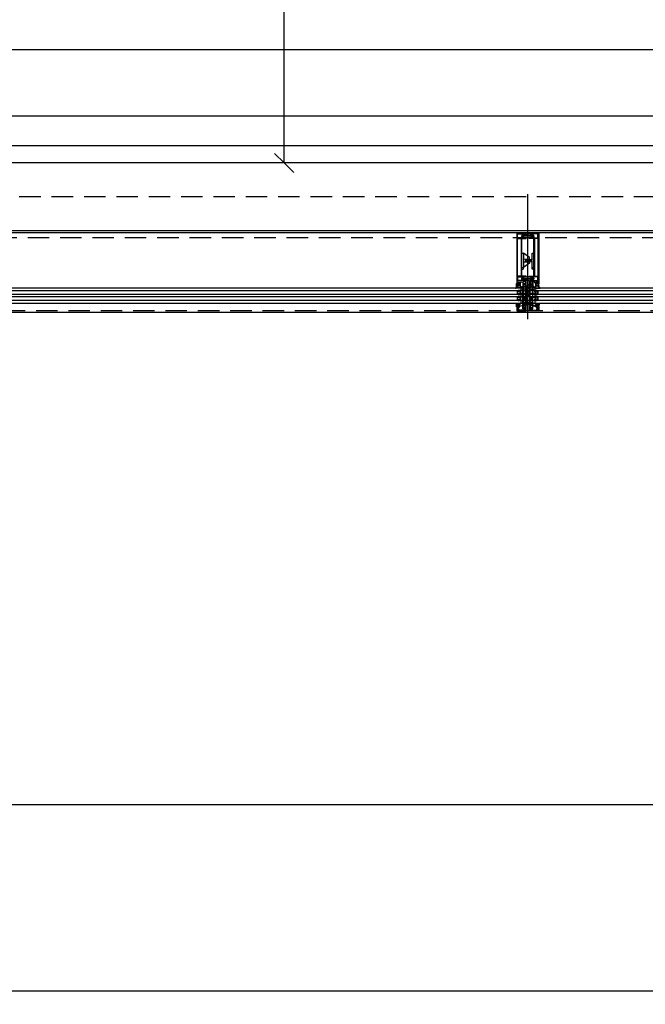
# Model space of a CAD drawing. Header units: millimetres. Extents: x 247761 to 294611, y 172579 to 236863.
# Tile 245 of 256: x 269897 to 271740, y 172579 to 175477. Entities that reach past the tile are written whole.
import ezdxf

# ---------------------------------------------------------------- set-up
doc = ezdxf.new("R2010")
doc.units = ezdxf.units.MM
doc.linetypes.add('ČÁRKOVANÁ', pattern=[19.05, 12.7, -6.35])
for name, color, linetype in [('FASÁDA DETAILNÍ', 4, 'Continuous'), ('KOTY', 7, 'Continuous'), ('KOTY 50', 7, 'Continuous'), ('NOVA', 240, 'Continuous'), ('TENKA', 4, 'Continuous')]:
    doc.layers.add(name, color=color, linetype=linetype)
doc.layers.add('PLOCHY K PRONÁJMU', color=200, linetype='Continuous', plot=False)
doc.layers.add('PLOCHY_MISTNOSTI', color=180, linetype='Continuous', plot=False)
doc.styles.add('CS-ROMANS', font='romans.shx', dxfattribs={"width": 0.75, "oblique": 5})
doc.dimstyles.new('A_KÓTA_50', dxfattribs={"dimtxt": 110, "dimasz": 2, "dimexe": 100, "dimexo": 1500, "dimgap": 40, "dimtad": 1, "dimrnd": 1, "dimdsep": 46, "dimtxsty": 'CS-ROMANS', "dimblk": 'KOT_CARA20', "dimcen": 45, "dimse1": 1, "dimse2": 1, "dimclrd": 256, "dimclre": 256, "dimclrt": 256, "dimadec": 0, "dimazin": 0, "dimtfac": 1, "dimtix": 1, "dimtmove": 2, "dimatfit": 3, "dimldrblk": 'OBLIQUE', "dimfxl": 0, "dimtolj": 1, "dimarcsym": 0})

# ---------------------------------------------------------------- blocks, each defined once
blk = doc.blocks.new('244748_a')
blk.add_lwpolyline([(8.3, -1.7, 0.082248), (6.3, -0.9, -1.09695), (6.9, -0.1, -0.315353), (11.3, -5.2, -0.480529), (10.9, -5.6), (4.3, -5.6), (4.1, -5.5), (-16.5, -5.5), (-16.7, -5.6), (-20.4, -5.6, 0.574019), (-21.9, -4.8), (-23, -5.4, 0.524827), (-23, -5.9), (-21.9, -6.5, 0.574021), (-20.4, -5.7), (-16.7, -5.7), (-16.5, -5.9), (4.1, -5.9), (4.3, -5.7), (10.9, -5.7, -0.480529), (11.3, -6.1, -0.326229), (6.9, -11.1, -1.09695), (6.3, -10.3, 0.081457), (8.3, -9.6, 0.599203), (7.5, -8.1), (5.5, -8.1, 0.198965), (5.2, -8.2), (2.2, -11.2), (0.9, -12, -0.738038), (0.5, -11.6), (0.9, -11, 1), (0.3, -10.7), (0, -11.3), (-1, -11.3, 0.619205), (-1.4, -12.1), (-1.3, -12.4, -0.808139), (-2, -13), (-3.6, -11.4, 0.198906), (-4.3, -11.2), (-15, -11.2, -0.198936), (-16.8, -10.4), (-19, -8.2, 0.198942), (-19.3, -8.1), (-20.7, -8.1, 0.500217), (-21.1, -8.7, 0.122037), (-18.5, -10.3, -1.093735), (-19.1, -11.1, -0.240768), (-23.7, -6.1, -0.106226), (-23.7, -5.2, -0.256232), (-19, -0.1, -1.093735), (-18.4, -0.9, 0.116856), (-21.1, -2.6, 0.500217), (-20.7, -3.3), (-19.3, -3.3, 0.198942), (-19, -3.1), (-16.8, -0.9, -0.198936), (-15, -0.2), (-4.3, -0.2, 0.198907), (-3.6, 0.1), (-2, 1.7, -0.808139), (-1.3, 1.1), (-1.4, 0.8, 0.619205), (-1, 0), (0, 0), (0.3, -0.6, 1), (0.9, -0.3), (0.5, 0.3, -0.738038), (0.9, 0.7), (2.2, -0.2), (5.2, -3.1, 0.198965), (5.5, -3.3), (7.5, -3.3, 0.599203)], format="xyb", close=True)
blk = doc.blocks.new('236134_0100_s_v')
for points in [[(22.8, -23), (22.8, -5), (42, -5, 0.414214), (43, -4), (43, -1, 0.414214), (42, 0), (1, 0, 0.414214), (0, -1), (0, -4, 0.414214), (1, -5), (20.2, -5), (20.2, -23)], [(15, -5, -0.414214), (19, -9), (19, -16.6, 0.165764), (19.5, -23), (23.5, -23, 0.165764), (24, -16.6), (24, -9, -0.414214), (28, -5)]]:
    blk.add_lwpolyline(points, format="xyb")
blk = doc.blocks.new('236134_0200_s_v')
blk.add_lwpolyline([(42, 5), (1, 5, 0.414214), (0, 4), (0, 1, 0.414214), (1, 0), (42, 0, 0.414214), (43, 1), (43, 4, 0.414214)], format="xyb", close=True)
for points in [[(19.6, 5, -0.41166), (17.6, 7), (17.4, 22.2, 0.344217), (17.1, 22.7), (16, 23), (14, 23, 0.240828), (13.2, 22.6), (0.2, 4.6)], [(23.4, 5, 0.41166), (25.4, 7), (25.6, 22.2, -0.344217), (25.9, 22.7), (27, 23), (29, 23, -0.240828), (29.8, 22.6), (42.8, 4.6)]]:
    blk.add_lwpolyline(points, format="xyb")
blk = doc.blocks.new('284336')
for points in [[(-0.7, -9.6), (-10, -9.6, 0.414511), (-10.5, -10.1), (-10.5, -15.5, -1), (-11.7, -15.5), (-11.7, -9.6), (-12.7, -8.9, -0.668884), (-12.6, -8.2), (-12, -8, 0.766384), (-12, -7.2), (-12.6, -7, -0.76831), (-12.6, -6.2), (-12, -6, 0.766384), (-12, -5.2), (-12.6, -5, -0.76831), (-12.6, -4.2), (-12, -4, 0.766384), (-12, -3.2), (-12.6, -3, -0.877523), (-12.5, -2.2), (-12.1, -2.2, 0.698129), (-11.8, -1.5, -0.220231), (-12.9, 0.8), (-12.9, 3.5, -0.157143), (-12.8, 3.7), (-12.7, 3.4, -0.067482), (-12.5, 2.5, 0.393136), (-8.7, -1), (-6.1, -1, -0.414214), (-5.6, -1.5), (-5.6, -2.2, -0.267949), (-5.9, -2.6), (-6.4, -2.9, 0.267949), (-6.6, -3.4), (-6.6, -5.8, 0.267949), (-6.4, -6.3), (-5.9, -6.6, -0.267949), (-5.6, -7), (-5.6, -8.1, 0.414215), (-5.1, -8.6), (-0.4, -8.6), (-0.4, -9.3, -0.414212), (-0.7, -9.6)], [(-0.4, 0), (-0.4, -2, 0.990243), (-0.4, -3), (0.9, -3, 0.414214), (1.2, -2.7), (1.2, -2.6, -0.668123), (1.7, -2.4), (2.7, -3.4, -0.199004), (2.9, -3.8), (2.9, -5.4, -0.199038), (2.7, -5.8), (1.7, -6.8, -0.668191), (1.2, -6.6), (1.2, -6.5, 0.414214), (0.9, -6.2), (-0.4, -6.2, 0.990269), (-0.4, -7.2), (-0.4, -8.6), (-5.1, -8.6, -0.414215), (-5.6, -8.1), (-5.6, -7, 0.267949), (-5.8, -6.6), (-6.3, -6.3, -0.267949), (-6.6, -5.8), (-6.6, -3.4, -0.267949), (-6.3, -3), (-5.8, -2.7, 0.267949), (-5.6, -2.2), (-5.6, -1.5, 0.414214), (-6.1, -1), (-8.7, -1, -0.393156), (-12.5, 2.5, 0.067572), (-12.7, 3.4), (-12.8, 3.7, -0.637545), (-12.1, 3.5), (-11.9, 2.5, 0.344315), (-10.1, 0.9), (0, 0.4, -0.406913), (0.4, 0), (-0.4, 0)], [(1.7, -4.3, 0.414235), (1.2, -3.8), (-0.7, -3.8, 0.414214), (-1.2, -4.3), (-1.2, -4.9, 0.414214), (-0.7, -5.4), (1.2, -5.4, 0.414235), (1.7, -4.9), (1.7, -4.3)]]:
    blk.add_lwpolyline(points, format="xyb", close=True)
blk = doc.blocks.new('433270')
blk.add_lwpolyline([(1, 0, 0.414364), (0, -1), (0, -1.4, 0.255924), (0.2, -1.8, -0.547723), (0.2, -3.2, 0.255924), (0, -3.6), (0, -14.6, 0.414214), (0.3, -14.9), (1.2, -14.9, 0.414214), (1.7, -14.4), (1.7, -10.3, -0.414214), (2, -10), (6, -10, 0.414248), (7, -9), (7, -7.7, 0.414179), (6.5, -7.2), (5.7, -7.2, 0.414232), (5.4, -7.5), (5.4, -8.2, -0.414198), (5.1, -8.5), (2.8, -8.5, -0.414204), (1.8, -7.5), (1.8, -4.5, -0.147432), (2, -3.9, 0.147461), (2.4, -2.5), (2.4, -2.3, -0.414214), (2.9, -1.8), (21.9, -1.8, -0.668178), (22.2, -2.7), (22.2, -2.7, 1), (21.6, -3.3), (21.5, -3.4, 0.198912), (21.4, -3.7), (21.4, -4, 0.414214), (22.1, -4.7), (22.4, -4.7, 0.576988), (22.6, -4.3, -0.311246), (24.6, -4.3, 0.576988), (24.8, -4.7), (25.3, -4.7, -0.260065), (25.3, -6.6), (24.8, -6.6, 0.576988), (24.6, -7.1, -0.311246), (22.6, -7.1, 0.576988), (22.4, -6.6), (22.1, -6.6, 0.414214), (21.4, -7.3), (21.4, -7.6, 0.267949), (21.6, -8), (21.9, -8.2, -0.637047), (21.7, -10), (19.8, -10.7, 0.315299), (19.5, -11.2), (19.5, -11.5, 0.520567), (20.2, -12), (22.8, -11, -0.520567), (23.5, -11.5), (23.5, -12.5, 0.414062), (24, -13), (25, -13, 0.414186), (25.5, -12.5), (25.5, -11.5, -0.414182), (26, -11), (27, -11, 0.414214), (27.5, -10.5), (27.5, -0.5, 0.414214), (27, 0), (1, 0)], format="xyb", close=True)
blk = doc.blocks.new('284325')
for points in [[(0.8, -5.2, -0.560316), (0.9, -4.7), (1.9, -4.4, 0.3153), (2.1, -4.1), (2.1, -1.9, 0.451558), (1.8, -1.6), (0.9, -1.7, -0.399586), (0.6, -1.5), (0.3, -0.1, -0.415977), (0.5, 0.3, 0.024107), (6.1, 1.2, 0.076636), (9, 2.3, -0.577615), (10.8, 1.3), (10, 1.4, 0.283171), (9.1, 0.9, -0.168429), (7.1, -0.7), (5.9, -1.2, 0.315302), (5.2, -2.1), (5.2, -4.2, 0.269719), (6.8, -6.8, -0.194797), (10.2, -11.5, -0.342663), (9.2, -11.2, 0.119207), (5.4, -7.6, 0.578571), (3.6, -8.6), (3.6, -11.8, 0.176415), (6.2, -18.7, -1), (5.2, -19.5, -0.176415), (2.4, -11.8), (2.4, -8.9, 0.208286), (0.8, -5.2)], [(9, -6.7), (10.3, -8.8, -0.134555), (10.8, -10.6, -0.339795), (10.2, -11.5, 0.194788), (6.8, -6.8, -0.269736), (5.2, -4.2), (5.2, -2.1, -0.315302), (5.9, -1.2), (7.1, -0.7, 0.168429), (9.1, 0.9, -0.283167), (10, 1.4), (10.8, 1.3), (10.8, -0.7, -0.070852), (10.7, -1.3), (9.9, -3.9, -0.241839), (9.1, -4.8), (7.9, -5.2, 0.836024), (8.1, -6.2), (8.1, -6.2, -0.255349), (9, -6.7)]]:
    blk.add_lwpolyline(points, format="xyb", close=True)
blk = doc.blocks.new('288126')
for points in [[(-16.5, 0), (16.5, 0)], [(-21.4, -6.3), (-17.8, -3.7)], [(-14.7, -4.5), (-19.9, -8.3)], [(-17, -2.1), (-17, -0.5)], [(-8.8, -4.3), (-14.1, -4.3)], [(-11, -6.3), (-8.7, -4.7)], [(-4.3, -4.5), (-9.5, -8.3)], [(1.8, -4.3), (-3.7, -4.3)], [(-0.4, -6.4), (1.9, -4.7)], [(6.3, -4.5), (1.1, -8.4)], [(12.2, -4.3), (6.9, -4.3)], [(10, -6.4), (12.3, -4.7)], [(16.6, -4.6), (11.5, -8.4)], [(17, -0.5), (17, -3.8)]]:
    blk.add_lwpolyline(points)
for centre, radius, start, end in [((16.5, -0.5), 0.5, 0, 90), ((-20.6, -7.3), 1.25, 126.7059, 306.7059), ((-16.5, -0.5), 0.5, 90, 180), ((-10.2, -7.3), 1.25, 126.7059, 306.7059), ((0.4, -7.4), 1.25, 126.7059, 306.7059), ((10.8, -7.4), 1.25, 126.7059, 306.7059), ((16, -3.8), 1, 306.7059, 0)]:
    blk.add_arc(centre, radius, start, end)
at = {"extrusion": (0, 0, -1)}
for centre, radius, start, end in [((19, -2.1), 2, 180, 233.2941), ((14.1, -5.3), 1, 53.2941, 90), ((8.8, -4.5), 0.2, 90, 233.2941), ((3.7, -5.3), 1, 53.2941, 90), ((-1.8, -4.5), 0.2, 90, 233.2941), ((-6.9, -5.3), 1, 53.2941, 90), ((-12.2, -4.5), 0.2, 90, 233.2941)]:
    blk.add_arc(centre, radius, start, end, dxfattribs=at)
blk = doc.blocks.new('246426')
for points in [[(-1.8, 0.6), (-2.9, -0.4, 0.198926), (-3.2, -1.1), (-3.2, -2.3, 0.198926), (-2.9, -3), (-1.8, -4, 0.637051), (-1.5, -3.9), (-1.5, -3.4), (-0.3, -3.4, -0.41484), (0, -3.7), (0, -5.2, 0.414232), (0.5, -5.7), (2.1, -5.7, 0.071862), (2.2, -5.7, 0.157876), (3.7, -4.6, 0.360336), (3.5, 2.4, 0.964062), (2.5, 1.5, -0.403385), (2.3, -4.3, -0.190964), (2.1, -4.4), (1.7, -4.4, -0.414214), (1.2, -3.9), (1.2, 1.3, 0.414201), (0.2, 2.3), (0, 2.3), (0, 0.3, -0.414214), (-0.3, 0), (-1.5, 0), (-1.5, 0.5, 0.637051), (-1.8, 0.6)], [(-2.3, -1.4, -0.414214), (-1.9, -1), (-0.4, -1, -0.414214), (0, -1.4), (0, -2, -0.414214), (-0.4, -2.4), (-1.9, -2.4, -0.414214), (-2.3, -2), (-2.3, -1.4)]]:
    blk.add_lwpolyline(points, format="xyb", close=True)
blk = doc.blocks.new('A$C69D17D4D')
at = {"layer": 'FASÁDA DETAILNÍ'}
for p, q in [((-3251, 1224.1), (-3251, 1592.3)), ((-2965.5, 1478), (-5077.5, 1478)), ((-2240.5, 1478), (-5077.5, 1478)), ((-2188.5, 1315), (-5088.5, 1315)), ((-5088.5, 1309), (-2229.5, 1309)), ((-3271.5, 1315), (-3271.5, 1309)), ((-3230.5, 1315), (-3230.5, 1309)), ((-2188.5, 1297), (-5088.5, 1297)), ((-5088.5, 1291), (-2229.5, 1291)), ((-2187.9, 1279), (-5088.5, 1279)), ((-3271.5, 1297), (-3271.5, 1291)), ((-3271.5, 1279), (-3271.5, 1271)), ((-3266, 1297), (-3266, 1297)), ((-3266, 1291), (-3266, 1291)), ((-3230.5, 1297), (-3230.5, 1291)), ((-3230.5, 1279), (-3230.5, 1271)), ((-5088.5, 1271), (-2229.5, 1271))]:
    blk.add_line(p, q, dxfattribs=at)
for points in [[(1656, 1244), (-24924, 1244), (-24924, 24924), (1656, 24924)], [(1416, 1484), (-24684, 1484), (-24684, 24684), (1416, 24684)], [(1216, 1684), (-24484, 1684), (-24484, 24484), (1216, 24484)], [(-3281.5, 1308), (-3275.5, 1308), (-3273.5, 1306), (-3273.5, 1300), (-3275.5, 1298), (-3281.5, 1298), (-3281.5, 1302.5), (-3281, 1302.5), (-3281, 1303.5), (-3281.5, 1303.5)], [(-3280.5, 1299), (-3280.5, 1307), (-3275.9, 1307), (-3274.5, 1305.6), (-3274.5, 1300.6), (-3275.9, 1299)], [(-3220.5, 1308), (-3226.5, 1308), (-3228.5, 1306), (-3228.5, 1300), (-3226.5, 1298), (-3220.5, 1298), (-3220.5, 1302.5), (-3221, 1302.5), (-3221, 1303.5), (-3220.5, 1303.5)], [(-3221.5, 1299), (-3221.5, 1307), (-3226.1, 1307), (-3227.5, 1305.6), (-3227.5, 1300.6), (-3226.1, 1299)], [(-3281.5, 1290), (-3275.5, 1290), (-3273.5, 1288), (-3273.5, 1282), (-3275.5, 1280), (-3281.5, 1280), (-3281.5, 1284.5), (-3281, 1284.5), (-3281, 1285.5), (-3281.5, 1285.5)], [(-3280.5, 1281), (-3280.5, 1289), (-3275.9, 1289), (-3274.5, 1287.6), (-3274.5, 1282.6), (-3275.9, 1281)], [(-3220.5, 1290), (-3226.5, 1290), (-3228.5, 1288), (-3228.5, 1282), (-3226.5, 1280), (-3220.5, 1280), (-3220.5, 1284.5), (-3221, 1284.5), (-3221, 1285.5), (-3220.5, 1285.5)], [(-3221.5, 1281), (-3221.5, 1289), (-3226.1, 1289), (-3227.5, 1287.6), (-3227.5, 1282.6), (-3226.1, 1281)]]:
    blk.add_lwpolyline(points, close=True, dxfattribs=at)
at = {"layer": 'FASÁDA DETAILNÍ', "linetype": 'ČÁRKOVANÁ', "ltscale": 5}
blk.add_lwpolyline([(1651, 1249), (-24919, 1249), (-24919, 24919), (1651, 24919)], close=True, dxfattribs=at)
at = {"layer": 'FASÁDA DETAILNÍ', "color": 7, "linetype": 'ČÁRKOVANÁ', "ltscale": 5}
for points in [[(1436, 1464), (-24704, 1464), (-24704, 24704), (1436, 24704)], [(1316, 1584), (-24584, 1584), (-24584, 24584), (1316, 24584)]]:
    blk.add_lwpolyline(points, close=True, dxfattribs=at)
at = {"layer": 'FASÁDA DETAILNÍ'}
for points in [[(-3283.5, 1477), (-3283.5, 1328.5, 0.414214), (-3283, 1328), (-3281.7, 1328, 0.41422), (-3281.2, 1328.5), (-3281.2, 1329), (-3282.2, 1329), (-3282.2, 1333.5, -0.414214), (-3281.2, 1334.5), (-3276.5, 1334.5, -0.414214), (-3275.5, 1333.5), (-3275.5, 1329), (-3277.2, 1329), (-3277.2, 1328.5, 0.414201), (-3276.7, 1328), (-3274.7, 1328, 0.414214), (-3274.2, 1328.5), (-3274.2, 1330.6, -0.414214), (-3273.7, 1331.1), (-3271.9, 1331.1), (-3271.9, 1332.4), (-3273.1, 1332.4), (-3273.1, 1334.2, -0.414214), (-3272.8, 1334.5), (-3267.5, 1334.5, -0.414167), (-3266, 1333), (-3266, 1326), (-3266, 1321.9, 0.57735), (-3265.4, 1321.6), (-3264.5, 1322.1), (-3263, 1322.5, 0.488701), (-3262.9, 1322.9), (-3264.3, 1325.4), (-3264.3, 1325.8, -0.432566), (-3264.1, 1326), (-3257.8, 1326, -0.548397), (-3257.6, 1325.7), (-3258.7, 1323.3, 0.425336), (-3258.6, 1323.1), (-3256.5, 1322.3, 0.531563), (-3256, 1322.6), (-3256, 1324.7, 0.231306), (-3256.1, 1324.9, -0.306185), (-3256.2, 1325.2), (-3256, 1326), (-3256, 1336.5, 0.414214), (-3257, 1337.5), (-3257.5, 1337.5), (-3257.5, 1336.7), (-3259, 1336.7), (-3260.1, 1337.4, 0.13165), (-3260.6, 1337.5), (-3279, 1337.5, -0.414214), (-3280.5, 1339), (-3280.5, 1342.5, -0.399985), (-3280.5, 1343.5), (-3280.5, 1347.2, -0.414214), (-3279, 1348.7), (-3260.6, 1348.7, 0.13165), (-3260.1, 1348.8), (-3259, 1349.5), (-3257.5, 1349.5), (-3257.5, 1348.7), (-3257, 1348.7, 0.414214), (-3256, 1349.7), (-3256, 1350.2, 0.414214), (-3256.5, 1350.7), (-3268.1, 1350.7, -0.414214), (-3268.6, 1351.2), (-3268.6, 1358.6, -0.399985), (-3268.6, 1359.6), (-3268.6, 1371.2, -0.414214), (-3268.1, 1371.7), (-3264.5, 1371.7, 0.414214), (-3264, 1372.2), (-3264, 1375.2, 0.414214), (-3264.5, 1375.7), (-3268.1, 1375.7, -0.414214), (-3268.6, 1376.2), (-3268.6, 1383.5, -0.38324), (-3268.6, 1384.5), (-3268.6, 1410, -0.38324), (-3268.6, 1411), (-3268.6, 1426.5, -0.38324), (-3268.6, 1427.5), (-3268.6, 1453, -0.38324), (-3268.6, 1454), (-3268.6, 1461.3, -0.414214), (-3268.1, 1461.8), (-3256.5, 1461.8, 0.414214), (-3256, 1462.3), (-3256, 1462.8, 0.414214), (-3257, 1463.8), (-3257.5, 1463.8), (-3257.5, 1463), (-3259, 1463), (-3260.2, 1463.7, 0.116937), (-3260.7, 1463.8), (-3279.5, 1463.8, -0.414232), (-3281, 1465.3), (-3281, 1469, -0.399985), (-3281, 1470), (-3281, 1473.5, -0.414232), (-3279.5, 1475), (-3260.7, 1475, 0.116937), (-3260.2, 1475.1), (-3259, 1475.8), (-3257.5, 1475.8), (-3257.5, 1475), (-3257, 1475, 0.414214), (-3256, 1476), (-3256, 1477, 0.414214), (-3257, 1478), (-3282.5, 1478, 0.414214), (-3283.5, 1477)], [(-3281.4, 1351.2), (-3281.4, 1461.3, -0.414214), (-3280.9, 1461.8), (-3271.2, 1461.8, -0.414214), (-3270.7, 1461.3), (-3270.7, 1351.2, -0.414214), (-3271.2, 1350.7), (-3280.9, 1350.7, -0.414214), (-3281.4, 1351.2)], [(-3218.5, 1477), (-3218.5, 1328.5, -0.414214), (-3219, 1328), (-3220.3, 1328, -0.41422), (-3220.8, 1328.5), (-3220.8, 1329), (-3219.8, 1329), (-3219.8, 1333.5, 0.414214), (-3220.8, 1334.5), (-3225.5, 1334.5, 0.414214), (-3226.5, 1333.5), (-3226.5, 1329), (-3224.8, 1329), (-3224.8, 1328.5, -0.414201), (-3225.3, 1328), (-3227.3, 1328, -0.414214), (-3227.8, 1328.5), (-3227.8, 1330.6, 0.414214), (-3228.3, 1331.1), (-3230.1, 1331.1), (-3230.1, 1332.4), (-3228.9, 1332.4), (-3228.9, 1334.2, 0.414214), (-3229.2, 1334.5), (-3234.5, 1334.5, 0.414167), (-3236, 1333), (-3236, 1326), (-3236, 1321.9, -0.57735), (-3236.6, 1321.6), (-3237.5, 1322.1), (-3239, 1322.5, -0.488701), (-3239.1, 1322.9), (-3237.7, 1325.4), (-3237.7, 1325.8, 0.432566), (-3237.9, 1326), (-3244.2, 1326, 0.548397), (-3244.4, 1325.7), (-3243.3, 1323.3, -0.425336), (-3243.4, 1323.1), (-3245.5, 1322.3, -0.531563), (-3246, 1322.6), (-3246, 1324.7, -0.231306), (-3245.9, 1324.9, 0.306185), (-3245.8, 1325.2), (-3246, 1326), (-3246, 1336.5, -0.414214), (-3245, 1337.5), (-3244.5, 1337.5), (-3244.5, 1336.7), (-3243, 1336.7), (-3241.9, 1337.4, -0.13165), (-3241.4, 1337.5), (-3223, 1337.5, 0.414214), (-3221.5, 1339), (-3221.5, 1342.5, 0.399985), (-3221.5, 1343.5), (-3221.5, 1347.2, 0.414214), (-3223, 1348.7), (-3241.4, 1348.7, -0.13165), (-3241.9, 1348.8), (-3243, 1349.5), (-3244.5, 1349.5), (-3244.5, 1348.7), (-3245, 1348.7, -0.414214), (-3246, 1349.7), (-3246, 1350.2, -0.414214), (-3245.5, 1350.7), (-3233.9, 1350.7, 0.414214), (-3233.4, 1351.2), (-3233.4, 1358.6, 0.399985), (-3233.4, 1359.6), (-3233.4, 1371.2, 0.414214), (-3233.9, 1371.7), (-3237.5, 1371.7, -0.414214), (-3238, 1372.2), (-3238, 1375.2, -0.414214), (-3237.5, 1375.7), (-3233.9, 1375.7, 0.414214), (-3233.4, 1376.2), (-3233.4, 1383.5, 0.38324), (-3233.4, 1384.5), (-3233.4, 1410, 0.38324), (-3233.4, 1411), (-3233.4, 1426.5, 0.38324), (-3233.4, 1427.5), (-3233.4, 1453, 0.38324), (-3233.4, 1454), (-3233.4, 1461.3, 0.414214), (-3233.9, 1461.8), (-3245.5, 1461.8, -0.414214), (-3246, 1462.3), (-3246, 1462.8, -0.414214), (-3245, 1463.8), (-3244.5, 1463.8), (-3244.5, 1463), (-3243, 1463), (-3241.8, 1463.7, -0.116937), (-3241.3, 1463.8), (-3222.5, 1463.8, 0.414232), (-3221, 1465.3), (-3221, 1469, 0.399985), (-3221, 1470), (-3221, 1473.5, 0.414232), (-3222.5, 1475), (-3241.3, 1475, -0.116937), (-3241.8, 1475.1), (-3243, 1475.8), (-3244.5, 1475.8), (-3244.5, 1475), (-3245, 1475, -0.414214), (-3246, 1476), (-3246, 1477, -0.414214), (-3245, 1478), (-3219.5, 1478, -0.414214), (-3218.5, 1477)], [(-3220.6, 1351.2), (-3220.6, 1461.3, 0.414214), (-3221.1, 1461.8), (-3230.8, 1461.8, 0.414214), (-3231.3, 1461.3), (-3231.3, 1351.2, 0.414214), (-3230.8, 1350.7), (-3221.1, 1350.7, 0.414214), (-3220.6, 1351.2)], [(-3258.1, 1335.3, -0.414214), (-3257.6, 1334.8), (-3257.6, 1328.3, -0.414214), (-3258.1, 1327.8), (-3263.8, 1327.8, -0.414214), (-3264.3, 1328.3), (-3264.3, 1334.8, -0.414214), (-3263.8, 1335.3), (-3258.1, 1335.3)], [(-3243.9, 1335.3, 0.414214), (-3244.4, 1334.8), (-3244.4, 1328.3, 0.414214), (-3243.9, 1327.8), (-3238.2, 1327.8, 0.414214), (-3237.7, 1328.3), (-3237.7, 1334.8, 0.414214), (-3238.2, 1335.3), (-3243.9, 1335.3)], [(-3256, 1321.7), (-3256, 1309.7), (-3256, 1287.8, -0.305837), (-3256.3, 1287.4), (-3258.6, 1286.5, 0.425336), (-3258.7, 1286.2), (-3258, 1284.6, -0.543753), (-3258.7, 1283.5), (-3263.6, 1283.5, -0.578182), (-3264.1, 1284.4), (-3262.8, 1286.6, 0.488505), (-3263, 1287), (-3264.5, 1287.5), (-3265.8, 1288.2, -0.282478), (-3266, 1288.5), (-3266, 1289, 1.447009), (-3266.1, 1289.3), (-3269.1, 1289.3, -1), (-3269.1, 1290.1), (-3266.1, 1290.1, 1.447009), (-3266, 1290.5), (-3266, 1299, 1.447009), (-3266.1, 1299.3), (-3269.1, 1299.3, -1), (-3269.1, 1300.1), (-3266.1, 1300.1, 1.447009), (-3266, 1300.5), (-3266, 1309, 1.447009), (-3266.1, 1309.3), (-3269.1, 1309.3, -1), (-3269.1, 1310.1), (-3266.1, 1310.1, 1.447009), (-3266, 1310.5), (-3266, 1319, 1.447009), (-3266.1, 1319.4), (-3269.1, 1319.4, -1), (-3269.1, 1320.2), (-3266.1, 1320.2, 1.447009), (-3266, 1320.5), (-3266, 1321, -0.282478), (-3265.8, 1321.3), (-3264.5, 1322), (-3263, 1322.5, 0.488505), (-3262.8, 1322.9), (-3264.1, 1325.1, -0.578182), (-3263.6, 1326), (-3258.7, 1326, -0.543753), (-3258, 1324.9), (-3258.7, 1323.3, 0.425336), (-3258.6, 1323), (-3256.3, 1322.1, -0.305837), (-3256, 1321.7)], [(-3257.6, 1312), (-3257.6, 1319, 0.324916), (-3258.6, 1320.4), (-3259.5, 1320.7, 0.176429), (-3261.5, 1320.6), (-3263.5, 1319.8, 0.305619), (-3264.4, 1318.4), (-3264.4, 1312, 0.414218), (-3263.4, 1311), (-3258.6, 1311, 0.414218), (-3257.6, 1312)], [(-3257.6, 1300.7), (-3257.6, 1308.7, 0.414214), (-3258.6, 1309.7), (-3263.4, 1309.7, 0.414214), (-3264.4, 1308.7), (-3264.4, 1300.7, 0.414214), (-3263.4, 1299.7), (-3258.6, 1299.7, 0.414214), (-3257.6, 1300.7)], [(-3246, 1321.7), (-3246, 1309.7), (-3246, 1287.8, 0.305837), (-3245.7, 1287.4), (-3243.4, 1286.5, -0.425336), (-3243.3, 1286.2), (-3244, 1284.6, 0.543753), (-3243.3, 1283.5), (-3238.4, 1283.5, 0.578182), (-3237.9, 1284.4), (-3239.2, 1286.6, -0.488505), (-3239, 1287), (-3237.5, 1287.5), (-3236.2, 1288.2, 0.282478), (-3236, 1288.5), (-3236, 1289, -1.447009), (-3235.9, 1289.3), (-3232.9, 1289.3, 1), (-3232.9, 1290.1), (-3235.9, 1290.1, -1.447009), (-3236, 1290.5), (-3236, 1299, -1.447009), (-3235.9, 1299.3), (-3232.9, 1299.3, 1), (-3232.9, 1300.1), (-3235.9, 1300.1, -1.447009), (-3236, 1300.5), (-3236, 1309, -1.447009), (-3235.9, 1309.3), (-3232.9, 1309.3, 1), (-3232.9, 1310.1), (-3235.9, 1310.1, -1.447009), (-3236, 1310.5), (-3236, 1319, -1.447009), (-3235.9, 1319.4), (-3232.9, 1319.4, 1), (-3232.9, 1320.2), (-3235.9, 1320.2, -1.447009), (-3236, 1320.5), (-3236, 1321, 0.282478), (-3236.2, 1321.3), (-3237.5, 1322), (-3239, 1322.5, -0.488505), (-3239.2, 1322.9), (-3237.9, 1325.1, 0.578182), (-3238.4, 1326), (-3243.3, 1326, 0.543753), (-3244, 1324.9), (-3243.3, 1323.3, -0.425336), (-3243.4, 1323), (-3245.7, 1322.1, 0.305837), (-3246, 1321.7)], [(-3244.4, 1312), (-3244.4, 1319, -0.324916), (-3243.4, 1320.4), (-3242.5, 1320.7, -0.176429), (-3240.5, 1320.6), (-3238.5, 1319.8, -0.305619), (-3237.6, 1318.4), (-3237.6, 1312, -0.414218), (-3238.6, 1311), (-3243.4, 1311, -0.414218), (-3244.4, 1312)], [(-3244.4, 1300.7), (-3244.4, 1308.7, -0.414214), (-3243.4, 1309.7), (-3238.6, 1309.7, -0.414214), (-3237.6, 1308.7), (-3237.6, 1300.7, -0.414214), (-3238.6, 1299.7), (-3243.4, 1299.7, -0.414214), (-3244.4, 1300.7)], [(-3256, 1283.5), (-3256, 1272.5, -0.414426), (-3256.5, 1272), (-3257, 1272), (-3257, 1273), (-3258.5, 1273, 0.414214), (-3259.5, 1272), (-3259.5, 1270.5, 0.399985), (-3259.5, 1269.5), (-3259.5, 1268, 0.414214), (-3258.5, 1267), (-3257, 1267), (-3257, 1268), (-3256.5, 1268, -0.414456), (-3256, 1267.5), (-3256, 1266.2, -0.413971), (-3256.3, 1265.9), (-3257.5, 1265.9, 0.414214), (-3257.8, 1265.6), (-3257.8, 1262.6), (-3258.8, 1262.6, -0.414214), (-3259.3, 1263.1), (-3259.3, 1265, 0.414214), (-3259.8, 1265.5), (-3263.3, 1265.5, 0.414206), (-3264.3, 1264.5), (-3264.3, 1256.2, 0.414206), (-3263.8, 1255.7), (-3261.9, 1255.7, 0.414219), (-3261.4, 1256.2), (-3261.4, 1257, -0.414214), (-3260.9, 1257.5), (-3260.4, 1257.5, -0.414214), (-3259.9, 1257), (-3259.9, 1255.2, -0.414214), (-3260.9, 1254.2), (-3265, 1254.2, -0.414214), (-3266, 1255.2), (-3266, 1283.5), (-3266, 1287.6, -0.57735), (-3265.4, 1287.9), (-3264.5, 1287.4), (-3263, 1287, -0.488701), (-3262.9, 1286.6), (-3264.3, 1284.1), (-3264.3, 1283.7, 0.432566), (-3264.1, 1283.5), (-3257.8, 1283.5, 0.548397), (-3257.6, 1283.8), (-3258.7, 1286.2, -0.425336), (-3258.6, 1286.4), (-3256.5, 1287.2, -0.531563), (-3256, 1286.9), (-3256, 1284.8, -0.231306), (-3256.1, 1284.6, 0.306185), (-3256.2, 1284.3), (-3256, 1283.5)], [(-3257.6, 1290.5), (-3257.6, 1297.4, 0.414218), (-3258.6, 1298.4), (-3263.4, 1298.4, 0.414218), (-3264.4, 1297.4), (-3264.4, 1291.1, 0.305619), (-3263.5, 1289.7), (-3261.5, 1288.9, 0.176429), (-3259.5, 1288.8), (-3258.6, 1289.1, 0.324916), (-3257.6, 1290.5)], [(-3264.3, 1281.3), (-3264.3, 1267.6, 0.414214), (-3263.8, 1267.1), (-3261.6, 1267.1, 0.414214), (-3261.1, 1267.6), (-3261.1, 1272.6, -0.411139), (-3259.1, 1274.6), (-3258.1, 1274.6, 0.414214), (-3257.6, 1275.1), (-3257.6, 1281.3, 0.414214), (-3258.1, 1281.8), (-3263.8, 1281.8, 0.414214), (-3264.3, 1281.3)], [(-3246, 1283.5), (-3246, 1272.5, 0.414426), (-3245.5, 1272), (-3245, 1272), (-3245, 1273), (-3243.5, 1273, -0.414214), (-3242.5, 1272), (-3242.5, 1270.5, -0.399985), (-3242.5, 1269.5), (-3242.5, 1268, -0.414214), (-3243.5, 1267), (-3245, 1267), (-3245, 1268), (-3245.5, 1268, 0.414456), (-3246, 1267.5), (-3246, 1266.2, 0.413971), (-3245.7, 1265.9), (-3244.5, 1265.9, -0.414214), (-3244.2, 1265.6), (-3244.2, 1262.6), (-3243.2, 1262.6, 0.414214), (-3242.7, 1263.1), (-3242.7, 1265, -0.414214), (-3242.2, 1265.5), (-3238.7, 1265.5, -0.414206), (-3237.7, 1264.5), (-3237.7, 1256.2, -0.414206), (-3238.2, 1255.7), (-3240.1, 1255.7, -0.414219), (-3240.6, 1256.2), (-3240.6, 1257, 0.414214), (-3241.1, 1257.5), (-3241.6, 1257.5, 0.414214), (-3242.1, 1257), (-3242.1, 1255.2, 0.414214), (-3241.1, 1254.2), (-3237, 1254.2, 0.414214), (-3236, 1255.2), (-3236, 1283.5), (-3236, 1287.6, 0.57735), (-3236.6, 1287.9), (-3237.5, 1287.4), (-3239, 1287, 0.488701), (-3239.1, 1286.6), (-3237.7, 1284.1), (-3237.7, 1283.7, -0.432566), (-3237.9, 1283.5), (-3244.2, 1283.5, -0.548397), (-3244.4, 1283.8), (-3243.3, 1286.2, 0.425336), (-3243.4, 1286.4), (-3245.5, 1287.2, 0.531563), (-3246, 1286.9), (-3246, 1284.8, 0.231306), (-3245.9, 1284.6, -0.306185), (-3245.8, 1284.3), (-3246, 1283.5)], [(-3244.4, 1290.5), (-3244.4, 1297.4, -0.414218), (-3243.4, 1298.4), (-3238.6, 1298.4, -0.414218), (-3237.6, 1297.4), (-3237.6, 1291.1, -0.305619), (-3238.5, 1289.7), (-3240.5, 1288.9, -0.176429), (-3242.5, 1288.8), (-3243.4, 1289.1, -0.324916), (-3244.4, 1290.5)], [(-3237.7, 1281.3), (-3237.7, 1267.6, -0.414214), (-3238.2, 1267.1), (-3240.4, 1267.1, -0.414214), (-3240.9, 1267.6), (-3240.9, 1272.6, 0.411139), (-3242.9, 1274.6), (-3243.9, 1274.6, -0.414214), (-3244.4, 1275.1), (-3244.4, 1281.3, -0.414214), (-3243.9, 1281.8), (-3238.2, 1281.8, -0.414214), (-3237.7, 1281.3)]]:
    blk.add_lwpolyline(points, format="xyb", close=True, dxfattribs=at)
for centre, radius, start, end in [((-3279.4, 1308.5), 0.596, 303.0366, 56.9634), ((-3279.1, 1308.5), 0.596, 303.0366, 56.9634), ((-3278.8, 1308.5), 0.596, 303.0366, 56.9634), ((-3278.5, 1308.5), 0.596, 303.0366, 56.9634), ((-3278.2, 1308.5), 0.596, 303.0366, 56.9634), ((-3277.9, 1308.5), 0.596, 303.0366, 56.9634), ((-3277.6, 1308.5), 0.596, 303.0366, 56.9634), ((-3277.3, 1308.5), 0.596, 303.0366, 56.9634), ((-3277, 1308.5), 0.596, 303.0366, 56.9634), ((-3276.7, 1308.5), 0.596, 303.0366, 56.9634), ((-3276.4, 1308.5), 0.596, 303.0366, 56.9634), ((-3276.1, 1308.5), 0.596, 303.0366, 56.9634), ((-3275.9, 1308.5), 0.596, 303.0366, 56.9634), ((-3275.8, 1308.4), 0.879, 313.9949, 46.4964), ((-3275.9, 1308.2), 1.26, 321.9656, 38.4996), ((-3276.1, 1308.1), 1.71, 327.2949, 32.6857), ((-3276.3, 1307.9), 2.25, 331.5273, 28.4028), ((-3276.7, 1307.8), 2.9, 335.3067, 25.2952), ((-3277.1, 1307.6), 3.55, 337.2938, 22.409), ((-3249.6, 1303), 22.7, 164.6728, 195.3272), ((-3252.4, 1303), 22.7, 344.6728, 15.3272), ((-3224.9, 1307.6), 3.55, 157.591, 202.7062), ((-3225.3, 1307.8), 2.9, 154.7048, 204.6933), ((-3225.7, 1307.9), 2.25, 151.5972, 208.4727), ((-3225.9, 1308.1), 1.71, 147.3143, 212.7051), ((-3226.1, 1308.2), 1.26, 141.5004, 218.0344), ((-3226.2, 1308.4), 0.879, 133.5036, 226.0051), ((-3226.1, 1308.5), 0.596, 123.0366, 236.9634), ((-3225.9, 1308.5), 0.596, 123.0366, 236.9634), ((-3225.6, 1308.5), 0.596, 123.0366, 236.9634), ((-3225.3, 1308.5), 0.596, 123.0366, 236.9634), ((-3225, 1308.5), 0.596, 123.0366, 236.9634), ((-3224.7, 1308.5), 0.596, 123.0366, 236.9634), ((-3224.4, 1308.5), 0.596, 123.0366, 236.9634), ((-3224.1, 1308.5), 0.596, 123.0366, 236.9634), ((-3223.8, 1308.5), 0.596, 123.0366, 236.9634), ((-3223.5, 1308.5), 0.596, 123.0366, 236.9634), ((-3223.2, 1308.5), 0.596, 123.0366, 236.9634), ((-3222.9, 1308.5), 0.596, 123.0366, 236.9634), ((-3222.6, 1308.5), 0.596, 123.0366, 236.9634), ((-3279.4, 1297.5), 0.596, 303.0366, 56.9634), ((-3279.4, 1290.5), 0.596, 303.0366, 56.9634), ((-3279.4, 1279.5), 0.596, 303.0366, 56.9634), ((-3279.1, 1297.5), 0.596, 303.0366, 56.9634), ((-3279.1, 1290.5), 0.596, 303.0366, 56.9634), ((-3279.1, 1279.5), 0.596, 303.0366, 56.9634), ((-3278.8, 1297.5), 0.596, 303.0366, 56.9634), ((-3278.8, 1290.5), 0.596, 303.0366, 56.9634), ((-3278.8, 1279.5), 0.596, 303.0366, 56.9634), ((-3278.5, 1297.5), 0.596, 303.0366, 56.9634), ((-3278.5, 1290.5), 0.596, 303.0366, 56.9634), ((-3278.5, 1279.5), 0.596, 303.0366, 56.9634), ((-3278.2, 1297.5), 0.596, 303.0366, 56.9634), ((-3278.2, 1290.5), 0.596, 303.0366, 56.9634), ((-3278.2, 1279.5), 0.596, 303.0366, 56.9634), ((-3277.9, 1297.5), 0.596, 303.0366, 56.9634), ((-3277.9, 1290.5), 0.596, 303.0366, 56.9634), ((-3277.9, 1279.5), 0.596, 303.0366, 56.9634), ((-3277.6, 1297.5), 0.596, 303.0366, 56.9634), ((-3277.6, 1290.5), 0.596, 303.0366, 56.9634), ((-3277.6, 1279.5), 0.596, 303.0366, 56.9634), ((-3277.3, 1297.5), 0.596, 303.0366, 56.9634), ((-3277.3, 1290.5), 0.596, 303.0366, 56.9634), ((-3277.3, 1279.5), 0.596, 303.0366, 56.9634), ((-3277, 1297.5), 0.596, 303.0366, 56.9634), ((-3277, 1290.5), 0.596, 303.0366, 56.9634), ((-3277, 1279.5), 0.596, 303.0366, 56.9634), ((-3276.7, 1297.5), 0.596, 303.0366, 56.9634), ((-3276.7, 1290.5), 0.596, 303.0366, 56.9634), ((-3276.7, 1279.5), 0.596, 303.0366, 56.9634), ((-3276.4, 1297.5), 0.596, 303.0366, 56.9634), ((-3276.4, 1290.5), 0.596, 303.0366, 56.9634), ((-3276.4, 1279.5), 0.596, 303.0366, 56.9634), ((-3276.1, 1297.5), 0.596, 303.0366, 56.9634), ((-3276.1, 1290.5), 0.596, 303.0366, 56.9634), ((-3276.1, 1279.5), 0.596, 303.0366, 56.9634), ((-3275.9, 1297.5), 0.596, 303.0366, 56.9634), ((-3275.9, 1290.5), 0.596, 303.0366, 56.9634), ((-3275.9, 1279.5), 0.596, 303.0366, 56.9634), ((-3275.8, 1297.6), 0.879, 313.5036, 46.0051), ((-3275.8, 1290.4), 0.879, 313.9949, 46.4964), ((-3275.8, 1279.6), 0.879, 313.5036, 46.0051), ((-3275.9, 1297.8), 1.26, 321.5004, 38.0344), ((-3275.9, 1290.2), 1.26, 321.9656, 38.4996), ((-3275.9, 1279.8), 1.26, 321.5004, 38.0344), ((-3276.1, 1297.9), 1.71, 327.3143, 32.7051), ((-3276.1, 1290.1), 1.71, 327.2949, 32.6857), ((-3276.1, 1279.9), 1.71, 327.3143, 32.7051), ((-3276.3, 1298.1), 2.25, 331.5972, 28.4727), ((-3276.3, 1289.9), 2.25, 331.5273, 28.4028), ((-3276.3, 1280.1), 2.25, 331.5972, 28.4727), ((-3276.7, 1298.2), 2.9, 334.7048, 24.6933), ((-3276.7, 1289.8), 2.9, 335.3067, 25.2952), ((-3276.7, 1280.2), 2.9, 334.7048, 24.6933), ((-3277.1, 1298.4), 3.55, 337.591, 22.7062), ((-3277.1, 1289.6), 3.55, 337.2938, 22.409), ((-3277.1, 1280.4), 3.55, 337.591, 22.7062), ((-3249.6, 1285), 22.7, 164.6728, 195.3272), ((-3252.4, 1285), 22.7, 344.6728, 15.3272), ((-3224.9, 1298.4), 3.55, 157.2938, 202.409), ((-3224.9, 1289.6), 3.55, 157.591, 202.7062), ((-3224.9, 1280.4), 3.55, 157.2938, 202.409), ((-3225.3, 1298.2), 2.9, 155.3067, 205.2952), ((-3225.3, 1289.8), 2.9, 154.7048, 204.6933), ((-3225.3, 1280.2), 2.9, 155.3067, 205.2952), ((-3225.7, 1298.1), 2.25, 151.5273, 208.4028), ((-3225.7, 1289.9), 2.25, 151.5972, 208.4727), ((-3225.7, 1280.1), 2.25, 151.5273, 208.4028), ((-3225.9, 1297.9), 1.71, 147.2949, 212.6857), ((-3225.9, 1290.1), 1.71, 147.3143, 212.7051), ((-3225.9, 1279.9), 1.71, 147.2949, 212.6857), ((-3226.1, 1297.8), 1.26, 141.9656, 218.4996), ((-3226.1, 1290.2), 1.26, 141.5004, 218.0344), ((-3226.1, 1279.8), 1.26, 141.9656, 218.4996), ((-3226.2, 1297.6), 0.879, 133.9949, 226.4964), ((-3226.2, 1290.4), 0.879, 133.5036, 226.0051), ((-3226.2, 1279.6), 0.879, 133.9949, 226.4964), ((-3226.1, 1297.5), 0.596, 123.0366, 236.9634), ((-3226.1, 1290.5), 0.596, 123.0366, 236.9634), ((-3226.1, 1279.5), 0.596, 123.0366, 236.9634), ((-3225.9, 1297.5), 0.596, 123.0366, 236.9634), ((-3225.9, 1290.5), 0.596, 123.0366, 236.9634), ((-3225.9, 1279.5), 0.596, 123.0366, 236.9634), ((-3225.6, 1297.5), 0.596, 123.0366, 236.9634), ((-3225.6, 1290.5), 0.596, 123.0366, 236.9634), ((-3225.6, 1279.5), 0.596, 123.0366, 236.9634), ((-3225.3, 1297.5), 0.596, 123.0366, 236.9634), ((-3225.3, 1290.5), 0.596, 123.0366, 236.9634), ((-3225.3, 1279.5), 0.596, 123.0366, 236.9634), ((-3225, 1297.5), 0.596, 123.0366, 236.9634), ((-3225, 1290.5), 0.596, 123.0366, 236.9634), ((-3225, 1279.5), 0.596, 123.0366, 236.9634), ((-3224.7, 1297.5), 0.596, 123.0366, 236.9634), ((-3224.7, 1290.5), 0.596, 123.0366, 236.9634), ((-3224.7, 1279.5), 0.596, 123.0366, 236.9634), ((-3224.4, 1297.5), 0.596, 123.0366, 236.9634), ((-3224.4, 1290.5), 0.596, 123.0366, 236.9634), ((-3224.4, 1279.5), 0.596, 123.0366, 236.9634), ((-3224.1, 1297.5), 0.596, 123.0366, 236.9634), ((-3224.1, 1290.5), 0.596, 123.0366, 236.9634), ((-3224.1, 1279.5), 0.596, 123.0366, 236.9634), ((-3223.8, 1297.5), 0.596, 123.0366, 236.9634), ((-3223.8, 1290.5), 0.596, 123.0366, 236.9634), ((-3223.8, 1279.5), 0.596, 123.0366, 236.9634), ((-3223.5, 1297.5), 0.596, 123.0366, 236.9634), ((-3223.5, 1290.5), 0.596, 123.0366, 236.9634), ((-3223.5, 1279.5), 0.596, 123.0366, 236.9634), ((-3223.2, 1297.5), 0.596, 123.0366, 236.9634), ((-3223.2, 1290.5), 0.596, 123.0366, 236.9634), ((-3223.2, 1279.5), 0.596, 123.0366, 236.9634), ((-3222.9, 1297.5), 0.596, 123.0366, 236.9634), ((-3222.9, 1290.5), 0.596, 123.0366, 236.9634), ((-3222.9, 1279.5), 0.596, 123.0366, 236.9634), ((-3222.6, 1297.5), 0.596, 123.0366, 236.9634), ((-3222.6, 1290.5), 0.596, 123.0366, 236.9634), ((-3222.6, 1279.5), 0.596, 123.0366, 236.9634)]:
    blk.add_arc(centre, radius, start, end, dxfattribs=at)
for name, p in [('244748_a', (-3244.8, 1475)), ('244748_a', (-3244.8, 1348.7)), ('246426', (-3256, 1272))]:
    blk.add_blockref(name, p, dxfattribs=at)
at = {"layer": 'FASÁDA DETAILNÍ', "xscale": -1}
for name, p, rotation in [('236134_0200_s_v', (-3268.6, 1375.7), 270), ('236134_0100_s_v', (-3233.4, 1375.7), 270), ('288126', (-3246, 1308), 270), ('284336', (-3218.5, 1328.4), 270), ('433270', (-3246, 1249), 180), ('284325', (-3218.5, 1259.9), 270)]:
    blk.add_blockref(name, p, dxfattribs=dict(at, rotation=rotation))
at = {"layer": 'FASÁDA DETAILNÍ'}
for name, p, rotation in [('284336', (-3283.5, 1328.4), 90), ('284325', (-3283.5, 1259.9), 90), ('433270', (-3256, 1249), 180)]:
    blk.add_blockref(name, p, dxfattribs=dict(at, rotation=rotation))
at = {"layer": 'FASÁDA DETAILNÍ', "xscale": -1}
blk.add_blockref('246426', (-3246, 1272), dxfattribs=at)
blk = doc.blocks.new('NOVÁ PODLAHA')
at = {"layer": 'NOVA'}
blk.add_lwpolyline([(25700, 16457.5), (25700, 0), (0, 0), (0, 15942.5)], dxfattribs=at)
blk = doc.blocks.new('KOT_CARA20')
for p, q in [((0, 20), (0, -20)), ((0, 0), (-14.1, -14.1)), ((0, 0), (14.1, 14.1))]:
    blk.add_line(p, q)
blk = doc.blocks.new('*D41')
at = {"layer": 'Defpoints', "color": 0, "ltscale": 5, "transparency": 16777216}
for p in [(275560.5, 174487.8), (269310.5, 174362.3), (275560.5, 173166.7)]:
    blk.add_point(p, dxfattribs=at)
at = {"layer": 'KOTY 50', "lineweight": -2, "ltscale": 5, "transparency": 16777216}
blk.add_line((269312.5, 173166.7), (275558.5, 173166.7), dxfattribs=at)
at = {"layer": 'KOTY 50', "lineweight": -2, "ltscale": 5, "transparency": 16777216, "xscale": 2, "yscale": 2, "zscale": 2, "rotation": 180}
blk.add_blockref('KOT_CARA20', (269310.5, 173166.7), dxfattribs=at)
at = {"layer": 'KOTY 50', "lineweight": -2, "ltscale": 5, "transparency": 16777216, "xscale": 2, "yscale": 2, "zscale": 2}
blk.add_blockref('KOT_CARA20', (275560.5, 173166.7), dxfattribs=at)
at = {"layer": 'KOTY 50', "ltscale": 5, "transparency": 16777216, "insert": (272435.5, 173261.7), "char_height": 110, "attachment_point": 5, "style": 'CS-ROMANS'}
blk.add_mtext('\\A1;6250', dxfattribs=at)
blk = doc.blocks.new('_OBLIQUE')
at = {"color": 0, "linetype": 'ByBlock', "ltscale": 15}
blk.add_line((-0.5, -0.5), (0.5, 0.5), dxfattribs=at)
blk = doc.blocks.new('*D33')
at = {"layer": 'Defpoints', "color": 0, "ltscale": 5, "transparency": 16777216}
for p in [(249720.5, 174615.3), (276300.5, 174615.3), (276300.5, 172618.8)]:
    blk.add_point(p, dxfattribs=at)
at = {"layer": 'KOTY 50', "lineweight": -2, "ltscale": 5, "transparency": 16777216}
blk.add_line((249722.5, 172618.8), (276298.5, 172618.8), dxfattribs=at)
at = {"layer": 'KOTY 50', "lineweight": -2, "ltscale": 5, "transparency": 16777216, "xscale": 2, "yscale": 2, "zscale": 2, "rotation": 180}
blk.add_blockref('KOT_CARA20', (249720.5, 172618.8), dxfattribs=at)
at = {"layer": 'KOTY 50', "lineweight": -2, "ltscale": 5, "transparency": 16777216, "xscale": 2, "yscale": 2, "zscale": 2}
blk.add_blockref('KOT_CARA20', (276300.5, 172618.8), dxfattribs=at)
at = {"layer": 'KOTY 50', "ltscale": 5, "transparency": 16777216, "insert": (263010.5, 172713.8), "char_height": 110, "attachment_point": 5, "style": 'CS-ROMANS'}
blk.add_mtext('\\A1;26580', dxfattribs=at)
blk = doc.blocks.new('*D73')
at = {"layer": 'Defpoints', "color": 0, "ltscale": 5, "transparency": 16777216}
for p in [(269348, 175382.2), (275860.5, 175251.7), (275860.5, 175193.8)]:
    blk.add_point(p, dxfattribs=at)
at = {"layer": 'KOTY 50', "lineweight": -2, "ltscale": 5, "transparency": 16777216}
blk.add_line((269350, 175193.8), (275858.5, 175193.8), dxfattribs=at)
at = {"layer": 'KOTY 50', "lineweight": -2, "ltscale": 5, "transparency": 16777216, "xscale": 2, "yscale": 2, "zscale": 2, "rotation": 180}
blk.add_blockref('KOT_CARA20', (269348, 175193.8), dxfattribs=at)
at = {"layer": 'KOTY 50', "lineweight": -2, "ltscale": 5, "transparency": 16777216, "xscale": 2, "yscale": 2, "zscale": 2}
blk.add_blockref('KOT_CARA20', (275860.5, 175193.8), dxfattribs=at)
at = {"layer": 'KOTY 50', "ltscale": 5, "transparency": 16777216, "insert": (272604.3, 175288.8), "char_height": 110, "attachment_point": 5, "style": 'CS-ROMANS'}
blk.add_mtext('\\A1;6513', dxfattribs=at)
blk = doc.blocks.new('*D409')
at = {"layer": 'Defpoints', "color": 0, "ltscale": 5, "transparency": 16777216}
for p in [(270676.2, 178041.8), (271148, 178041.8), (270492.4, 175055.3)]:
    blk.add_point(p, dxfattribs=at)
at = {"layer": 'KOTY 50', "lineweight": -2, "ltscale": 5, "transparency": 16777216}
blk.add_line((270676.2, 175057.3), (270676.2, 178039.8), dxfattribs=at)
at = {"layer": 'KOTY 50', "lineweight": -2, "ltscale": 5, "transparency": 16777216, "xscale": 2, "yscale": 2, "zscale": 2}
for p, rotation in [((270676.2, 178041.8), 90), ((270676.2, 175055.3), 270)]:
    blk.add_blockref('KOT_CARA20', p, dxfattribs=dict(at, rotation=rotation))
at = {"layer": 'KOTY 50', "ltscale": 5, "transparency": 16777216, "insert": (270581.2, 176548.5), "char_height": 110, "attachment_point": 5, "rotation": 90, "style": 'CS-ROMANS'}
blk.add_mtext('\\A1;2987', dxfattribs=at)
blk = doc.blocks.new('*D644')
at = {"layer": 'Defpoints', "color": 0, "ltscale": 5, "transparency": 16777216}
for p in [(250910.5, 175805.3), (275110.5, 175805.3), (275110.5, 175389.1)]:
    blk.add_point(p, dxfattribs=at)
at = {"layer": 'KOTY 50', "lineweight": -2, "ltscale": 5, "transparency": 16777216}
blk.add_line((250912.5, 175389.1), (275108.5, 175389.1), dxfattribs=at)
at = {"layer": 'KOTY 50', "lineweight": -2, "ltscale": 5, "transparency": 16777216, "xscale": 2, "yscale": 2, "zscale": 2, "rotation": 180}
blk.add_blockref('KOT_CARA20', (250910.5, 175389.1), dxfattribs=at)
at = {"layer": 'KOTY 50', "lineweight": -2, "ltscale": 5, "transparency": 16777216, "xscale": 2, "yscale": 2, "zscale": 2}
blk.add_blockref('KOT_CARA20', (275110.5, 175389.1), dxfattribs=at)
at = {"layer": 'KOTY 50', "ltscale": 5, "transparency": 16777216, "insert": (263010.5, 175484.1), "char_height": 110, "attachment_point": 5, "style": 'CS-ROMANS'}
blk.add_mtext('\\A1;24200', dxfattribs=at)

msp = doc.modelspace()

# ---------------------------------------------------------------- linework, layer by layer
at = {"layer": 'PLOCHY K PRONÁJMU', "ltscale": 5}
msp.add_lwpolyline([(250210.517, 197805.259), (275810.517, 197805.259), (275810.517, 175105.259), (250210.517, 175105.259)], close=True, dxfattribs=at)
msp.add_lwpolyline([(275810.517, 186095.259), (275810.517, 182015.259), (275300.517, 182015.259), (275300.517, 181295.259), (275810.517, 181295.259), (275810.517, 177211.259), (275304.517, 177211.259), (275304.517, 176499.259), (275810.517, 176499.259), (275810.517, 175105.259), (269310.517, 175105.259), (269570.517, 176495.259), (269570.517, 177215.259), (269050.517, 177215.259), (269050.517, 176495.259), (269570.517, 176495.259), (269310.517, 175105.259), (263010.517, 175105.259)], dxfattribs=at)
at = {"layer": 'PLOCHY_MISTNOSTI', "ltscale": 5}
msp.add_lwpolyline([(269348.017, 179680.259), (271148.017, 179680.259), (271148.017, 178041.759), (275860.517, 178041.759), (275860.517, 177092.759), (275760.517, 177092.759), (275760.517, 177155.259), (275360.517, 177155.259), (275360.517, 176555.259), (275760.517, 176555.259), (275760.517, 176617.759), (275860.517, 176617.759), (275860.517, 175055.259), (269348.017, 175055.259), (269348.017, 176555.259), (269510.517, 176555.259), (269510.517, 177155.259), (269348.017, 177155.259), (269348.017, 179680.259)], close=True, dxfattribs=at)
at = {"layer": 'TENKA', "ltscale": 20}
msp.add_lwpolyline([(275860.517, 179217.759), (275860.517, 175055.259), (269348.017, 175055.259)], dxfattribs=at)

# ---------------------------------------------------------------- block references
at = {"layer": 'KOTY'}
msp.add_blockref('NOVÁ PODLAHA', (250160.517, 175055.259), dxfattribs=at)
at = {"layer": 'NOVA', "ltscale": 300}
msp.add_blockref('A$C69D17D4D', (274644.517, 173371.259), dxfattribs=at)

# ---------------------------------------------------------------- dimensions: what is measured, and where the dimension line sits
at = {"layer": 'KOTY 50', "ltscale": 5}
dim = msp.add_linear_dim(base=(270676.155, 178041.759), p1=(270492.351, 175055.259), p2=(271148.017, 178041.759), angle=90, dimstyle='A_KÓTA_50', dxfattribs=at)
dim.commit()
dim.dimension.update_dxf_attribs({"geometry": '*D409', "text_midpoint": (270581.155, 176548.509)})
for base, p1, p2, picture, middle in [((275110.517, 175389.123), (250910.517, 175805.259), (275110.517, 175805.259), '*D644', (263010.517, 175484.123)), ((275860.517, 175193.797), (269348.017, 175382.187), (275860.517, 175251.726), '*D73', (272604.267, 175288.797)), ((276300.517, 172618.774), (249720.517, 174615.259), (276300.517, 174615.259), '*D33', (263010.517, 172713.774)), ((275560.517, 173166.741), (269310.517, 174362.305), (275560.517, 174487.793), '*D41', (272435.517, 173261.741))]:
    dim = msp.add_linear_dim(base=base, p1=p1, p2=p2, dimstyle='A_KÓTA_50', dxfattribs=at)
    dim.commit()
    dim.dimension.update_dxf_attribs({"geometry": picture, "text_midpoint": middle})

doc.saveas('drawing.dxf')
